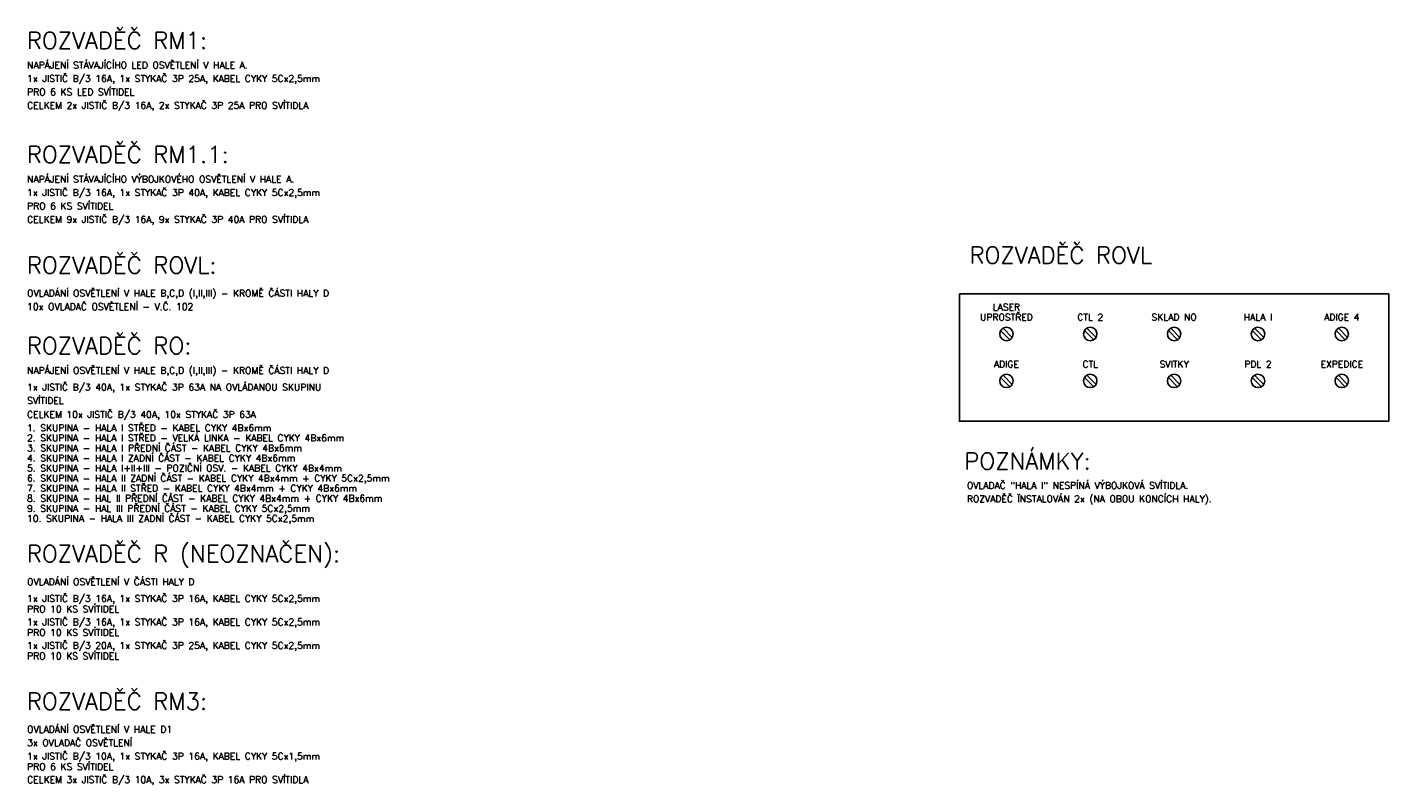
# Model space of a CAD drawing. Header units: millimetres. Extents: x -1190408159 to 361788912, y -2544212749 to 93633750.
# Tile 69 of 69: x 291011 to 372200, y 73124 to 118288. Entities that reach past the tile are written whole.
import ezdxf
from ezdxf.enums import TextEntityAlignment as Align

# ---------------------------------------------------------------- set-up
doc = ezdxf.new("R2010")
doc.units = ezdxf.units.MM
for name, color, linetype in [('6-TEXT', 3, 'Continuous'), ('A-SVĚTLA-1', 5, 'Continuous'), ('LEGENDA', 3, 'Continuous')]:
    doc.layers.add(name, color=color, linetype=linetype)
doc.styles.add('ROMANS', font='romans.shx')

msp = doc.modelspace()

# ---------------------------------------------------------------- linework, layer by layer
at = {"layer": '6-TEXT'}
for p, q in [((349055.42804, 100203.1506), (349603.1506, 99655.42804)), ((349196.8494, 100344.57196), (349744.57196, 99796.8494)), ((354055.42804, 100203.1506), (354603.1506, 99655.42804)), ((354196.8494, 100344.57196), (354744.57196, 99796.8494)), ((359055.42804, 100203.1506), (359603.1506, 99655.42804)), ((359196.8494, 100344.57196), (359744.57196, 99796.8494)), ((364055.42804, 100203.1506), (364603.1506, 99655.42804)), ((364196.8494, 100344.57196), (364744.57196, 99796.8494)), ((369055.42804, 100203.1506), (369603.1506, 99655.42804)), ((369196.8494, 100344.57196), (369744.57196, 99796.8494)), ((349196.8494, 97544.57196), (349744.57196, 96996.8494)), ((354196.8494, 97544.57196), (354744.57196, 96996.8494)), ((359196.8494, 97544.57196), (359744.57196, 96996.8494)), ((364196.8494, 97544.57196), (364744.57196, 96996.8494)), ((369196.8494, 97544.57196), (369744.57196, 96996.8494)), ((349055.42804, 97403.1506), (349603.1506, 96855.42804)), ((354055.42804, 97403.1506), (354603.1506, 96855.42804)), ((359055.42804, 97403.1506), (359603.1506, 96855.42804)), ((364055.42804, 97403.1506), (364603.1506, 96855.42804)), ((369055.42804, 97403.1506), (369603.1506, 96855.42804))]:
    msp.add_line(p, q, dxfattribs=at)
at = {"layer": '6-TEXT', "color": 7}
msp.add_lwpolyline([(346600, 102400), (372200, 102400), (372200, 94800), (346600, 94800)], close=True, dxfattribs=at)
at = {"layer": 'A-SVĚTLA-1'}
for centre in [(349400, 100000), (354400, 100000), (359400, 100000), (364400, 100000), (369400, 100000), (349400, 97200), (354400, 97200), (359400, 97200), (364400, 97200), (369400, 97200)]:
    msp.add_ellipse(centre, major_axis=(282.84271, 282.84271), ratio=1, start_param=5.4977871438, end_param=11.780972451, dxfattribs=at)

# ---------------------------------------------------------------- texts
at = {"layer": '6-TEXT', "style": 'ROMANS'}
for s, p in [('LASER', (349400, 101400)), ('UPROSTŘED', (349400, 100800)), ('CTL 2', (354400, 100800)), ('SKLAD NO', (359400, 100800)), ('HALA I', (364400, 100800)), ('ADIGE 4', (369400, 100800)), ('ADIGE', (349400, 98000)), ('CTL', (354400, 98000)), ('SVITKY', (359400, 98000)), ('PDL 2', (364400, 98000)), ('EXPEDICE', (369400, 98000))]:
    msp.add_text(s, height=399.999996, dxfattribs=at).set_placement(p, align=Align.CENTER)
at = {"layer": '6-TEXT', "color": 5, "ltscale": 25, "style": 'ROMANS'}
msp.add_text('POZNÁMKY:', height=1000, dxfattribs=at).set_placement((346888.70472, 91917.97054))
at = {"layer": 'LEGENDA', "color": 5, "style": 'ROMANS'}
for s, p in [('ROZVADĚČ RM1:', (290987.69805, 117000)), ('ROZVADĚČ RM1.1:', (290987.69805, 110200)), ('ROZVADĚČ ROVL:', (290987.69805, 103600)), ('ROZVADĚČ ROVL', (347200, 104200)), ('ROZVADĚČ RO:', (290987.69805, 98800)), ('ROZVADĚČ R (NEOZNAČEN):', (290987.69805, 86400)), ('ROZVADĚČ RM3:', (290987.69805, 77600))]:
    msp.add_text(s, height=1000, dxfattribs=at).set_placement(p)
at = {"layer": 'LEGENDA', "style": 'ROMANS'}
for s, p in [('NAPÁJENÍ STÁVAJÍCÍHO LED OSVĚTLENÍ V HALE A.', (291005.44571, 115827.34394)), ('1x JISTIČ B/3 16A, 1x STYKAČ 3P 25A, KABEL CYKY 5Cx2,5mm  ', (291005.44571, 115027.34394)), ('PRO 6 KS LED SVÍTIDEL', (291005.44571, 114227.34394)), ('CELKEM 2x JISTIČ B/3 16A, 2x STYKAČ 3P 25A PRO SVÍTIDLA', (291005.44571, 113427.34394)), ('NAPÁJENÍ STÁVAJÍCÍHO VÝBOJKOVÉHO OSVĚTLENÍ V HALE A.', (291005.44571, 109027.34394)), ('1x JISTIČ B/3 16A, 1x STYKAČ 3P 40A, KABEL CYKY 5Cx2,5mm  ', (291005.44571, 108227.34394)), ('PRO 6 KS SVÍTIDEL', (291005.44571, 107427.34394)), ('CELKEM 9x JISTIČ B/3 16A, 9x STYKAČ 3P 40A PRO SVÍTIDLA', (291005.44571, 106627.34394)), ('OVLADÁNÍ OSVĚTLENÍ V HALE B,C,D (I,II,III) - KROMĚ ČÁSTI HALY D', (291005.44571, 102227.34394)), ('10x OVLADAČ OSVĚTLENÍ - V.Č. 102', (291005.44571, 101427.34394)), ('NAPÁJENÍ OSVĚTLENÍ V HALE B,C,D (I,II,III) - KROMĚ ČÁSTI HALY D', (291005.44571, 97627.34394)), ('1x JISTIČ B/3 40A, 1x STYKAČ 3P 63A NA OVLÁDANOU SKUPINU', (291005.44571, 96627.34394)), ('SVÍTIDEL', (291005.44571, 95827.34394)), ('CELKEM 10x JISTIČ B/3 40A, 10x STYKAČ 3P 63A ', (291000, 95000)), ('1. SKUPINA - HALA I STŘED - KABEL CYKY 4Bx6mm', (291000, 94200)), ('3. SKUPINA - HALA I PŘEDNÍ ČÁST - KABEL CYKY 4Bx6mm', (291000, 93000)), ('2. SKUPINA - HALA I STŘED - VELKÁ LINKA - KABEL CYKY 4Bx6mm', (291000, 93600)), ('4. SKUPINA - HALA I ZADNÍ ČÁST - KABEL CYKY 4Bx6mm', (291000, 92400)), ('5. SKUPINA - HALA I+II+III - POZIČNÍ OSV. - KABEL CYKY 4Bx4mm', (291000, 91800)), ('7. SKUPINA - HALA II STŘED - KABEL CYKY 4Bx4mm + CYKY 4Bx6mm', (291000, 90600)), ('6. SKUPINA - HALA II ZADNÍ ČÁST - KABEL CYKY 4Bx4mm + CYKY 5Cx2,5mm', (291000, 91200)), ('OVLADAČ "HALA I" NESPÍNÁ VÝBOJKOVÁ SVÍTIDLA.', (347044.00374, 90769.18637)), ('8. SKUPINA - HAL II PŘEDNÍ ČÁST - KABEL CYKY 4Bx4mm + CYKY 4Bx6mm', (291000, 90000)), ('ROZVADĚČ ÏNSTALOVÁN 2x (NA OBOU KONCÍCH HALY).', (347044.00374, 89969.18637)), ('9. SKUPINA - HAL III PŘEDNÍ ČÁST - KABEL CYKY 5Cx2,5mm', (291000, 89400)), ('10. SKUPINA - HALA III ZADNÍ ČÁST - KABEL CYKY 5Cx2,5mm', (291000, 88800)), ('OVLADÁNÍ OSVĚTLENÍ V ČÁSTI HALY D', (291005.44571, 85027.34394)), ('1x JISTIČ B/3 16A, 1x STYKAČ 3P 16A, KABEL CYKY 5Cx2,5mm  ', (291005.44571, 84027.34394)), ('PRO 10 KS SVÍTIDEL', (291005.44571, 83400)), ('1x JISTIČ B/3 16A, 1x STYKAČ 3P 16A, KABEL CYKY 5Cx2,5mm  ', (291005.44571, 82627.34394)), ('PRO 10 KS SVÍTIDEL', (291005.44571, 82000)), ('1x JISTIČ B/3 20A, 1x STYKAČ 3P 25A, KABEL CYKY 5Cx2,5mm  ', (291005.44571, 81227.34394)), ('PRO 10 KS SVÍTIDEL', (291005.44571, 80600)), ('OVLADÁNÍ OSVĚTLENÍ V HALE D1', (291005.44571, 76227.34394)), ('3x OVLADAČ OSVĚTLENÍ ', (291005.44571, 75427.34394)), ('1x JISTIČ B/3 10A, 1x STYKAČ 3P 16A, KABEL CYKY 5Cx1,5mm  ', (291005.44571, 74627.34394)), ('PRO 6 KS SVÍTIDEL', (291005.44571, 74000)), ('CELKEM 3x JISTIČ B/3 10A, 3x STYKAČ 3P 16A PRO SVÍTIDLA', (291005.44571, 73227.34394))]:
    msp.add_text(s, height=400, dxfattribs=at).set_placement(p)

doc.saveas('drawing.dxf')
